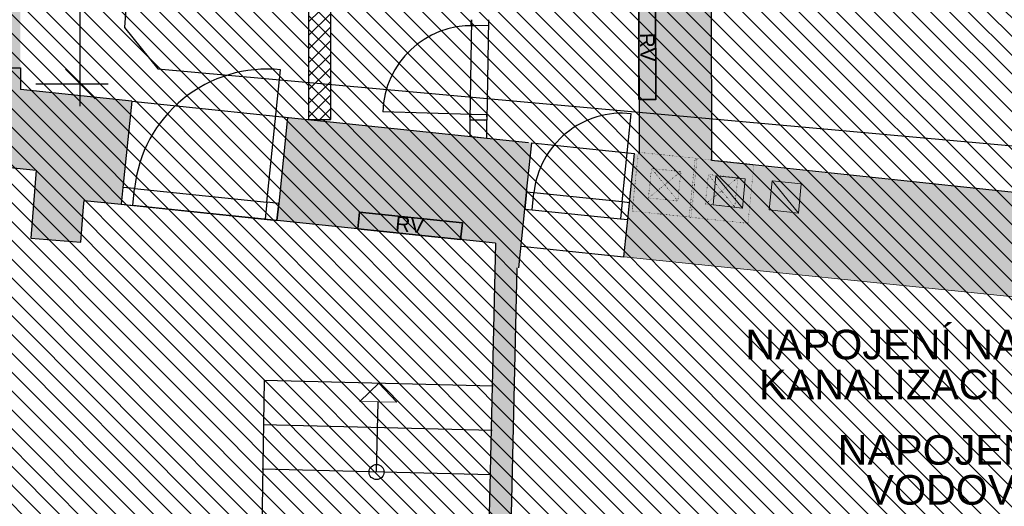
# Model space of a CAD drawing. Header units: millimetres. Extents: x -40276 to 214973, y -147941 to 35228.
# Tile 188 of 256: x -10525 to -3863, y 6171 to 9462. Entities that reach past the tile are written whole.
import ezdxf

# ---------------------------------------------------------------- set-up
doc = ezdxf.new("R2010")
doc.units = ezdxf.units.MM
doc.header["$MEASUREMENT"] = 0
doc.linetypes.add('Tečkovaná L', pattern=[5.15, 0.3, -4.85])
doc.linetypes.add('Wipeout_Contour', pattern=[1000, 0, -1000])
for name, color, linetype in [('1._POHLED ZÁPADNÍ_2_0_plochy', 7, 'Continuous'), ('1._POHLED ZÁPADNÍ_2_2D prvky - obecné', 7, 'Continuous'), ('1._POHLED ZÁPADNÍ_2_Anotace - SP', 7, 'Continuous'), ('1._POHLED ZÁPADNÍ_2_Konstrukce - nosné', 7, 'Continuous'), ('1._POHLED ZÁPADNÍ_2_Kresby a obrázky', 7, 'Continuous'), ('1._POHLED ZÁPADNÍ_2_Nové_Konstrukce - nosné', 7, 'Continuous'), ('1._POHLED ZÁPADNÍ_2_Nové_Kóty - SP', 7, 'Continuous'), ('1._POHLED ZÁPADNÍ_2_Nové_TZB - kanalizace', 7, 'Continuous'), ('1._POHLED ZÁPADNÍ_2_Nové_Výplně – Řezové', 7, 'Continuous'), ('1._POHLED ZÁPADNÍ_2_Situace - terén', 7, 'Continuous'), ('1._POHLED ZÁPADNÍ_2_Výplně - Povrchové', 7, 'Continuous'), ('1._POHLED ZÁPADNÍ_2_Výplně – Řezové', 7, 'Continuous')]:
    doc.layers.add(name, color=color, linetype=linetype)
doc.styles.add('GENEROVANÝ_STYL_1', font='txt')
doc.linetypes.add('kanalizace - splašková', pattern='A,0,[9,C.3 Koordinační situační výkres1.Shx,S=0.146825,R=0,X=-0.001,Y=0],-21,0', length=21)

msp = doc.modelspace()

# ---------------------------------------------------------------- hatches: boundary and pattern name
at = {"layer": '1._POHLED ZÁPADNÍ_2_0_plochy', "linetype": 'Continuous', "lineweight": 20, "true_color": 0xffaaaa}
h = msp.add_hatch(dxfattribs=at)
h.set_pattern_fill('Izolační_tvárnice_0002', color=21, style=0, pattern_type=2)
h.set_pattern_definition([(315, (-10360.18, 9405.31), (63.6396, 63.6396), [])])
h.paths.add_polyline_path([(-10906.3, 18690.2), (-10970.7, 9084.1), (-20311.4, 10009.9), (-20479.4, 269.7), (-242.3, 419.8), (-238.4, 17796)])
at = {"layer": '1._POHLED ZÁPADNÍ_2_Nové_Výplně – Řezové', "linetype": 'Continuous', "lineweight": 0, "true_color": 0xf2b2b2}
msp.add_hatch(color=9, dxfattribs=at).paths.add_polyline_path([(-10972.8, 10236.1), (-10970.8, 9136.1), (-10520.8, 9137), (-10522.8, 10237)])
at = {"layer": '1._POHLED ZÁPADNÍ_2_Výplně - Povrchové', "linetype": 'Continuous', "lineweight": 0, "true_color": 0xcbcbcb}
h = msp.add_hatch(color=9, dxfattribs=at)
h.paths.add_polyline_path([(-6380.4, 8167.4), (-5982.5, 8126.3), (-5941.5, 8524.2), (-6339.3, 8565.3)])
h.paths.add_polyline_path([(-6270.7, 8256.6), (-6250.1, 8455.5), (-6051.2, 8435), (-6071.7, 8236)], flags=0)
h = msp.add_hatch(color=9, dxfattribs=at)
h.paths.add_polyline_path([(-5995.2, 8126.1), (-5597.3, 8085.1), (-5556.3, 8482.9), (-5954.1, 8524)])
h.paths.add_polyline_path([(-5885.5, 8215.3), (-5864.9, 8414.3), (-5666, 8393.7), (-5686.5, 8194.8)], flags=0)
at = {"layer": '1._POHLED ZÁPADNÍ_2_Výplně – Řezové', "linetype": 'Continuous', "lineweight": 13}
for points in [[(-5842.9, 7901.6), (-5849, 11070.3), (-6339, 11070.3), (-6332.9, 7900.7)], [(-12775.5, 8691.2), (-10413.5, 8444.9), (-10358.6, 8972), (-12718.1, 9218.1)], [(-10520.8, 9137), (-10970.8, 9136.1), (-10970.5, 8988.3), (-10520.5, 8989.1)], [(-10427.9, 8274.7), (-10089.6, 8239.7), (-10375.3, 8973)], [(-10036.9, 8938), (-10375.3, 8973), (-10089.6, 8239.7)], [(-10036.9, 8938), (-10089.6, 8239.7), (-9838.9, 8213.7), (-9766.9, 8910)], [(-7304.9, 7951.5), (-7138.8, 8638.1), (-7288.5, 8653.6)], [(-7304.9, 7951.5), (-7155.2, 7936), (-7138.8, 8638.1)], [(-7138.8, 8637.2), (-7158.8, 7784.8), (-7148.1, 7783.6), (-7060.8, 8629.2)], [(-6364.5, 8557.3), (-6436.6, 7859), (-1191.7, 7317.7), (-1191.7, 8023.4)], [(-10427.9, 8274.7), (-10449.9, 7983.3), (-10110.9, 7957.8), (-10089.6, 8239.7)], [(-7304.9, 7951.5), (-7407.6, 3565.5), (-7257.7, 3562), (-7155.2, 7936)]]:
    msp.add_hatch(color=254, dxfattribs=at).paths.add_polyline_path(points)

# ---------------------------------------------------------------- linework, layer by layer
at = {"layer": '1._POHLED ZÁPADNÍ_2_2D prvky - obecné', "color": 7, "linetype": 'Continuous', "lineweight": 25}
for p, q in [((-5844.1, 8512.7), (-821.7, 7981.6)), ((-7304.9, 7951.5), (-7363.4, 5454.5)), ((-7257.7, 3562), (-7158.8, 7784.8)), ((-8870.2, 7022), (-8897, 5392.1)), ((-7320.8, 6983.9), (-8870.2, 7022)), ((-7328.2, 6684), (-8877.6, 6722.1)), ((-7335.6, 6384.1), (-8884.9, 6422.2))]:
    msp.add_line(p, q, dxfattribs=at)
at = {"layer": '1._POHLED ZÁPADNÍ_2_2D prvky - obecné', "color": 7, "linetype": 'Continuous', "lineweight": 13}
msp.add_line((-6436.6, 7859), (-1041.7, 7302.2), dxfattribs=at)
at = {"layer": '1._POHLED ZÁPADNÍ_2_Konstrukce - nosné', "color": 7, "linetype": 'Continuous', "lineweight": 25}
for p, q in [((-6340, 12134.7), (-6334.2, 8554.2)), ((-5849.2, 11070.3), (-5845, 8512.7)), ((-10630.8, 9136.8), (-10520.8, 9137)), ((-10520.8, 9137), (-10520.5, 8989.1)), ((-9766.9, 8910), (-10520.5, 8989.1)), ((-9766.9, 8910), (-9827.1, 8328.1)), ((-9766.9, 8910), (-9827.1, 8328.1)), ((-8712.5, 8800.9), (-8772.7, 8219)), ((-8712.5, 8800.9), (-8772.7, 8219)), ((-7364.9, 8783), (-7480.1, 8781.5)), ((-7380.1, 8782.8), (-7480.1, 8781.5)), ((-12775.5, 8691.2), (-10413.5, 8444.9)), ((-7095.2, 8295.9), (-7060.8, 8629.2)), ((-7095.2, 8295.9), (-7060.8, 8629.2)), ((-7060.8, 8629.2), (-6364.5, 8557.3)), ((-6398.9, 8224.1), (-6364.5, 8557.3)), ((-6398.9, 8224.1), (-6364.5, 8557.3)), ((-10413.5, 8444.9), (-10449.9, 7983.3)), ((-9827.1, 8328.1), (-9838.9, 8213.7)), ((-9827.1, 8328.1), (-9838.9, 8213.7)), ((-9827.1, 8328.1), (-9838.9, 8213.7)), ((-9827.1, 8328.1), (-9838.9, 8213.7)), ((-9747.5, 8319.9), (-9827.1, 8328.1)), ((-9759.3, 8205.5), (-9747.5, 8319.9)), ((-9747.5, 8319.9), (-8852.3, 8227.3)), ((-7107, 8181.5), (-7095.2, 8295.9)), ((-7095.2, 8295.9), (-7107, 8181.5)), ((-7107, 8181.5), (-7095.2, 8295.9)), ((-7107, 8181.5), (-7095.2, 8295.9)), ((-7045.5, 8290.8), (-7095.2, 8295.9)), ((-7057.3, 8176.4), (-7045.5, 8290.8)), ((-6448.6, 8229.2), (-7045.5, 8290.8)), ((-10110.9, 7957.8), (-10092.9, 8196.2)), ((-10092.9, 8196.2), (-10089.6, 8239.7)), ((-10089.6, 8239.7), (-9838.9, 8213.7)), ((-9838.9, 8213.7), (-8784.6, 8104.6)), ((-9838.9, 8213.7), (-9759.3, 8205.5)), ((-7304.9, 7951.5), (-9759.3, 8205.5)), ((-8852.3, 8227.3), (-8864.1, 8112.9)), ((-8772.7, 8219), (-8852.3, 8227.3)), ((-8772.7, 8219), (-8784.6, 8104.6)), ((-8784.6, 8104.6), (-8772.7, 8219)), ((-8772.7, 8219), (-8784.6, 8104.6)), ((-8772.7, 8219), (-8784.6, 8104.6)), ((-6448.6, 8229.2), (-6460.4, 8114.8)), ((-6398.9, 8224.1), (-6448.6, 8229.2)), ((-6410.7, 8109.7), (-6398.9, 8224.1)), ((-6410.7, 8109.7), (-6398.9, 8224.1)), ((-6410.7, 8109.7), (-6398.9, 8224.1)), ((-6410.7, 8109.7), (-6398.9, 8224.1)), ((-7148.1, 7783.6), (-7107, 8181.5)), ((-7148.1, 7783.6), (-7107, 8181.5)), ((-7107, 8181.5), (-7057.3, 8176.4)), ((-7057.3, 8176.4), (-6460.4, 8114.8)), ((-8864.1, 8112.9), (-8784.6, 8104.6)), ((-6460.4, 8114.8), (-6410.7, 8109.7)), ((-6436.6, 7859), (-6410.7, 8109.7)), ((-6436.6, 7859), (-6410.7, 8109.7)), ((-10449.9, 7983.3), (-10110.9, 7957.8)), ((-7132.9, 7930.8), (-6436.6, 7859))]:
    msp.add_line(p, q, dxfattribs=at)
at = {"layer": '1._POHLED ZÁPADNÍ_2_Konstrukce - nosné', "color": 1, "linetype": 'Continuous', "lineweight": 18}
for p, q in [((-7480.1, 8781.5), (-7480.6, 8821.5)), ((-7365.8, 8823), (-7365.2, 8783))]:
    msp.add_line(p, q, dxfattribs=at)
at = {"layer": '1._POHLED ZÁPADNÍ_2_Konstrukce - nosné', "color": 254, "linetype": 'Tečkovaná L', "lineweight": 13}
for p, q in [((-6270.7, 8256.6), (-6051.2, 8435)), ((-6250.1, 8455.5), (-6071.7, 8236)), ((-5864.9, 8414.3), (-5686.5, 8194.8)), ((-5885.5, 8215.3), (-5666, 8393.7))]:
    msp.add_line(p, q, dxfattribs=at)
at = {"layer": '1._POHLED ZÁPADNÍ_2_Konstrukce - nosné', "color": 254, "linetype": 'Tečkovaná L', "lineweight": 13, "flags": 128}
for points in [[(-6380.4, 8167.4), (-5982.5, 8126.3), (-5941.5, 8524.2), (-6339.3, 8565.3)], [(-5995.2, 8126.1), (-5597.3, 8085.1), (-5556.3, 8482.9), (-5954.1, 8524)], [(-6270.7, 8256.6), (-6250.1, 8455.5), (-6051.2, 8435), (-6071.7, 8236)], [(-5885.5, 8215.3), (-5864.9, 8414.3), (-5666, 8393.7), (-5686.5, 8194.8)]]:
    msp.add_lwpolyline(points, close=True, dxfattribs=at)
at = {"layer": '1._POHLED ZÁPADNÍ_2_Kresby a obrázky', "color": 7, "linetype": 'Continuous', "lineweight": 13}
for p, q in [((-8095.5, 7003), (-8223.6, 6881.1)), ((-8095.5, 7003), (-7973.6, 6874.9)), ((-7973.6, 6874.9), (-8223.6, 6881.1))]:
    msp.add_line(p, q, dxfattribs=at)
at = {"layer": '1._POHLED ZÁPADNÍ_2_Kresby a obrázky', "color": 7, "linetype": 'Continuous', "lineweight": 25}
msp.add_line((-8110.3, 6403.2), (-8098.6, 6878), dxfattribs=at)
msp.add_circle((-8110.3, 6403.2), 51, dxfattribs=at)
at = {"layer": '1._POHLED ZÁPADNÍ_2_Nové_Konstrukce - nosné', "color": 1, "linetype": 'Continuous', "lineweight": 25}
for p, q in [((-7469.1, 9461.4), (-7480.1, 8781.5)), ((-7469.8, 9421.4), (-7469.1, 9461.4)), ((-7354, 9461.7), (-7364.9, 8781.8)), ((-7354.7, 9419.5), (-7469.8, 9421.4)), ((-8852.3, 8227.3), (-8759.7, 9122.5)), ((-7467.8, 8821.2), (-8067.5, 8839)), ((-7479.4, 8821.5), (-7365.8, 8823)), ((-6448.6, 8229.2), (-6387, 8826)), ((-7380.1, 8782.8), (-7480.1, 8781.5)), ((-7380.1, 8779.9), (-7480.1, 8781.5))]:
    msp.add_line(p, q, dxfattribs=at)
at = {"layer": '1._POHLED ZÁPADNÍ_2_Nové_Konstrukce - nosné', "color": 1, "linetype": 'Continuous', "lineweight": 25, "flags": 128}
msp.add_lwpolyline([(-7365.2, 8783), (-7480.1, 8781.5), (-7478.6, 8673.2), (-7363.6, 8661.3)], close=True, dxfattribs=at)
at = {"layer": '1._POHLED ZÁPADNÍ_2_Nové_Konstrukce - nosné', "color": 1, "linetype": 'Continuous', "lineweight": 25}
for centre, radius, start, end in [((-7467.8, 8821.2), 600, 88.29958, 178.29958), ((-8852.3, 8227.3), 900, 84.09208, 174.09208), ((-6448.6, 8229.2), 600, 84.10739, 174.10739)]:
    msp.add_arc(centre, radius, start, end, dxfattribs=at)
at = {"layer": '1._POHLED ZÁPADNÍ_2_Nové_Kóty - SP', "color": 1, "linetype": 'Continuous', "lineweight": 25}
for p, q in [((-10115.2, 9026.5), (-10115.2, 11732.6)), ((-10215.2, 9126.5), (-10015.2, 8926.5)), ((-9927.7, 9026.5), (-10415.2, 9026.5)), ((-10115.2, 8876.5), (-10115.2, 9026.5))]:
    msp.add_line(p, q, dxfattribs=at)
at = {"layer": '1._POHLED ZÁPADNÍ_2_Situace - terén', "color": 7, "linetype": 'Continuous', "lineweight": 35, "flags": 128}
for points in [[(-6334.9, 8921.6), (-6221.5, 8921.8), (-6222.9, 9620.7), (-6336.2, 9620.5)], [(-7541.7, 7976), (-7530, 8088.7), (-8225.2, 8160.7), (-8236.9, 8048)]]:
    msp.add_lwpolyline(points, close=True, dxfattribs=at)
at = {"layer": '1._POHLED ZÁPADNÍ_2_Situace - terén', "color": 8, "linetype": 'Continuous', "lineweight": 13, "flags": 128}
for points in [[(-5634.8, 8187.3), (-5833.6, 8209.6), (-5813.8, 8407)], [(-5634.8, 8187.3), (-5616.5, 8386.4), (-5813.8, 8407)], [(-5254.9, 8153.4), (-5453.7, 8175.7), (-5433.9, 8373.2)], [(-5254.9, 8153.4), (-5236.6, 8352.6), (-5433.9, 8373.2)]]:
    msp.add_lwpolyline(points, close=True, dxfattribs=at)

# ---------------------------------------------------------------- texts
at = {"layer": '1._POHLED ZÁPADNÍ_2_Anotace - SP', "color": 154, "linetype": 'Continuous', "lineweight": 13, "char_height": 200, "attachment_point": 5, "line_spacing_factor": 0.809296, "style": 'GENEROVANÝ_STYL_1'}
for s, insert in [('\\A1;{\\pqc;\\fArial|b0|i0|c238|p38;NAPOJENÍ NA STÁVAJÍCÍ\\P\\pqc;\\fArial|b0|i0|c238|p38; KANALIZACI VE SKLEPĚ}', (-3938.2, 7129)), ('\\A1;{\\pqc;\\fArial|b0|i0|c238|p38;NAPOJENÍ NA STÁVAJÍCÍ\\P\\pqc;\\fArial|b0|i0|c238|p38; \\fArial|b0|i0|c238|p38;VODOVOD\\fArial|b0|i0|c238|p38; VE SKLEPĚ}', (-3313.4, 6416.1))]:
    msp.add_mtext(s, dxfattribs=dict(at, insert=insert))
at = {"layer": '1._POHLED ZÁPADNÍ_2_Konstrukce - nosné', "color": 7, "linetype": 'Continuous', "lineweight": 20, "char_height": 100, "attachment_point": 8, "style": 'GENEROVANÝ_STYL_1'}
for insert, rotation in [((-6327, 9274.8), 271.12767), ((-7891.2, 8025.6), 354.40111)]:
    msp.add_mtext('\\A1;{\\pqc;\\fArial|b0|i0|c238|p38;RV}', dxfattribs=dict(at, insert=insert, rotation=rotation))

# ---------------------------------------------------------------- next in the draw order: wipeouts: each hides what was drawn before it
at = {"color": 254, "linetype": 'Wipeout_Contour', "lineweight": 0, "ltscale": 56204.046755}
msp.add_wipeout([(-8570.7, 13416.1), (-8570.7, 8786.3), (-8420.7, 8786.3), (-8420.7, 13416.1)], dxfattribs=at).dxf.layer = '1._POHLED ZÁPADNÍ_2_Nové_Výplně – Řezové'

# ---------------------------------------------------------------- next in the draw order: hatches: boundary and pattern name
at = {"layer": '1._POHLED ZÁPADNÍ_2_Nové_Výplně – Řezové', "linetype": 'Continuous', "lineweight": 20, "true_color": 0xffaaaa}
h = msp.add_hatch(dxfattribs=at)
h.set_pattern_fill('Zdivo___tvárnice_01_0002', color=21, style=0, pattern_type=2)
h.set_pattern_definition([(45, (0, 0), (-45.96194, 45.96194), []), (135, (0, 0), (45.96194, 45.96194), [])])
h.paths.add_polyline_path([(-8570.7, 13416.1), (-8570.7, 8786.3), (-8420.7, 8786.3), (-8420.7, 13416.1)])
at = {"layer": '1._POHLED ZÁPADNÍ_2_Výplně – Řezové', "linetype": 'Continuous', "lineweight": 13}
msp.add_hatch(color=254, dxfattribs=at).paths.add_polyline_path([(-8712.5, 8800.9), (-8784.6, 8104.6), (-7304.9, 7951.5), (-7288.5, 8653.6)])

# ---------------------------------------------------------------- next in the draw order: linework, layer by layer
at = {"layer": '1._POHLED ZÁPADNÍ_2_Konstrukce - nosné', "color": 7, "linetype": 'Continuous', "lineweight": 25}
msp.add_line((-9766.9, 8910), (-7082, 8632.2), dxfattribs=at)
at = {"layer": '1._POHLED ZÁPADNÍ_2_Nové_Konstrukce - nosné', "color": 1, "linetype": 'Continuous', "lineweight": 25, "flags": 128}
for points in [[(-8570.7, 13416.1), (-8570.7, 8786.3)], [(-8420.7, 8786.3), (-8420.7, 13416.1)], [(-8570.7, 8786.3), (-8420.7, 8786.3)]]:
    msp.add_lwpolyline(points, dxfattribs=at)
at = {"layer": '1._POHLED ZÁPADNÍ_2_Nové_TZB - kanalizace', "color": 1, "linetype": 'kanalizace - splašková', "lineweight": 25, "flags": 128}
msp.add_lwpolyline([(-18455.5, 9982.7), (-18356.6, 12521), (-9908.8, 11618.7), (-9679.8, 11334.9), (-9815.9, 9408), (-9591.4, 9129.8), (-2503.1, 8491.1)], dxfattribs=at)

doc.saveas('drawing.dxf')
